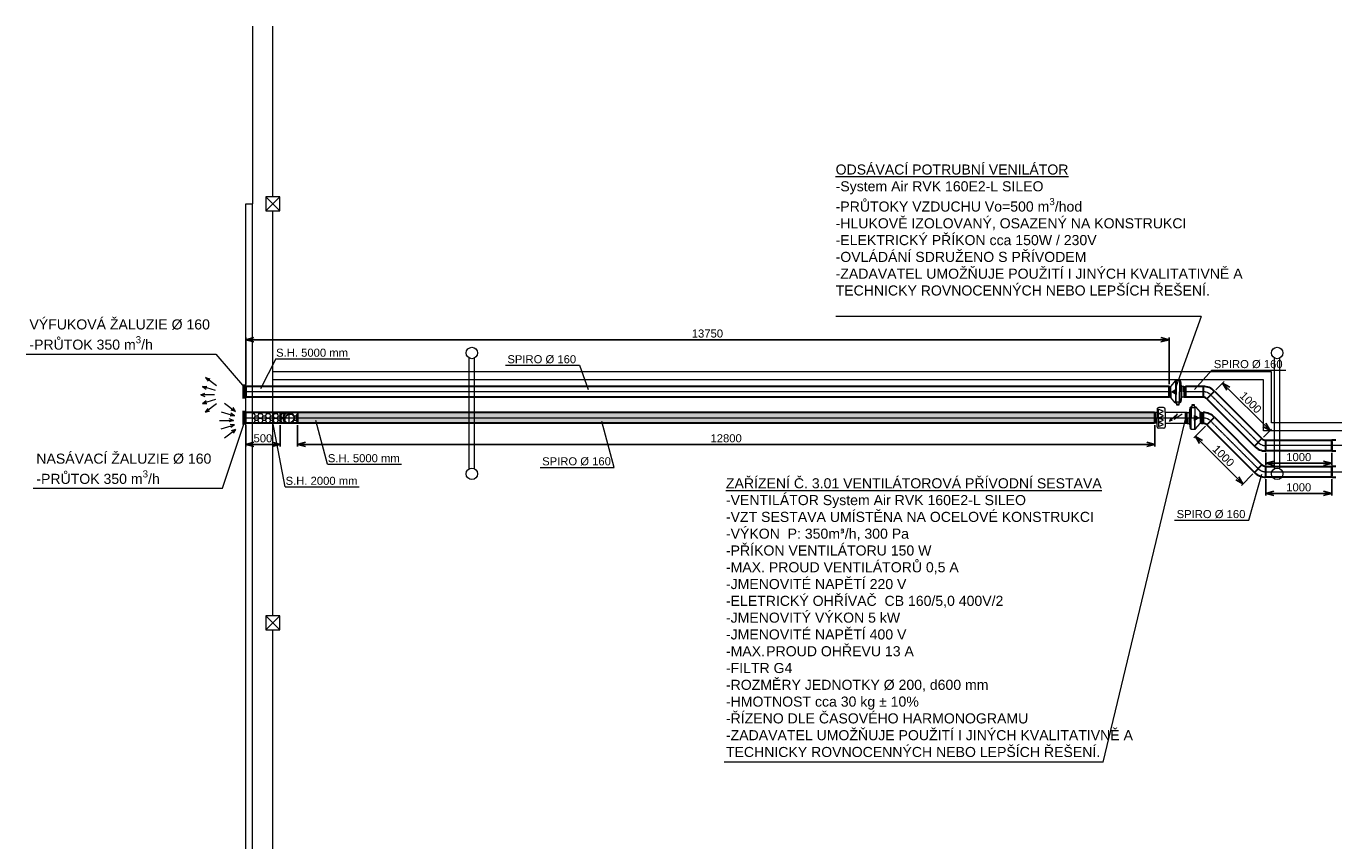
# Model space of a CAD drawing. Header units: millimetres. Extents: x 918337 to 1269480, y -257156 to -67477.
# Tile 91 of 114: x 1169177 to 1188664, y -79607 to -67477. Entities that reach past the tile are written whole.
import ezdxf

# ---------------------------------------------------------------- set-up
doc = ezdxf.new("R2010")
doc.units = ezdxf.units.MM
doc.linetypes.add('ACAD_ISO10W100', pattern=[18.5, 12, -3, 0.5, -3])
doc.linetypes.add('ČÁRKOVANÁ', pattern=[19.05, 12.7, -6.35])
doc.layers.get('0').update_dxf_attribs({"color": 8, "lineweight": 9})
for name, color, linetype, lineweight in [('1VZT - LEGENDY', 7, 'Continuous', 13), ('1VZT-POPIS', 7, 'Continuous', 13), ('1VZT-POTRUBI', 4, 'Continuous', 30), ('1VZT-srafy', 253, 'Continuous', 13), ('1VZT-ČERCHOVANÁ', 7, 'ACAD_ISO10W100', 9), ('LEGENDY', 7, 'Continuous', 9)]:
    doc.layers.add(name, color=color, linetype=linetype, lineweight=lineweight)
doc.layers.add('_HROMOSVOD', color=251, linetype='Continuous')
doc.styles.get("Standard").update_dxf_attribs({"font": 'arial.ttf'})
doc.dimstyles.new('ISO-25', dxfattribs={"dimtxt": 2.5, "dimasz": 2.5, "dimexe": 1.25, "dimexo": 0.625, "dimtad": 1, "dimtxsty": 'Standard', "dimcen": 2.5, "dimadec": 0, "dimazin": 0, "dimtfac": 1, "dimtmove": 0, "dimatfit": 3, "dimfxl": 1, "dimarcsym": 0})
pattern_1 = [(0, (113260.67, 39235.14), (57.15, 32.9955677), [38.1, -76.2]), (120, (113260.67, 39235.14), (-57.1499999, 32.995568), [38.1, -76.2]), (60, (113260.67, 39235.14), (1e-07, 65.9911357), [-76.2, 38.1])]

# ---------------------------------------------------------------- blocks, each defined once
blk = doc.blocks.new('ASXAXAXSAX')
at = {"color": 7, "ltscale": 0.6}
for p, q in [((773705, -107738), (773680, -107738)), ((773698, -107736), (773698, -107818)), ((773700, -107736), (773698, -107736)), ((773700, -107818), (773700, -107736)), ((773705, -107818), (773705, -107738)), ((773705, -107738), (773725, -107738)), ((773705, -107818), (773705, -107738)), ((773725, -107818), (773725, -107736)), ((773793, -107654), (773726, -107734)), ((773796, -107658), (773796, -107979)), ((773857, -107651), (773799, -107651)), ((773804, -107651), (773804, -107818)), ((773857, -107651), (773857, -107818)), ((773857, -107655), (773860, -107655)), ((773862, -107664), (773862, -107974)), ((773885, -107733), (773874, -107663)), ((773885, -107818), (773885, -107733)), ((773890, -107735), (773887, -107735)), ((773890, -107738), (773890, -107735)), ((773890, -107738), (773890, -107818)), ((773920, -107738), (773890, -107738)), ((773920, -107818), (773920, -107738)), ((773920, -107818), (773920, -107738)), ((773920, -107738), (773945, -107738)), ((773925, -107818), (773925, -107736)), ((773925, -107736), (773927, -107736)), ((773927, -107736), (773927, -107818)), ((773705, -107898), (773680, -107898)), ((773698, -107901), (773698, -107818)), ((773700, -107901), (773698, -107901)), ((773700, -107818), (773700, -107901)), ((773705, -107818), (773705, -107898)), ((773705, -107818), (773705, -107898)), ((773705, -107898), (773725, -107898)), ((773725, -107818), (773725, -107901)), ((773793, -107983), (773726, -107902)), ((773742, -107818), (773808, -107780)), ((773808, -107857), (773742, -107818)), ((773804, -107985), (773804, -107818)), ((773808, -107780), (773808, -107857)), ((773857, -107985), (773857, -107818)), ((773885, -107892), (773874, -107974)), ((773885, -107818), (773885, -107892)), ((773890, -107902), (773887, -107902)), ((773890, -107898), (773890, -107818)), ((773920, -107898), (773890, -107898)), ((773890, -107898), (773890, -107902)), ((773920, -107818), (773920, -107898)), ((773920, -107818), (773920, -107898)), ((773920, -107898), (773945, -107898)), ((773925, -107818), (773925, -107901)), ((773925, -107901), (773927, -107901)), ((773927, -107901), (773927, -107818)), ((773810, -107985), (773799, -107985)), ((773810, -107975), (773810, -108015)), ((773850, -107975), (773810, -107975)), ((773850, -108009), (773810, -108009)), ((773810, -108015), (773850, -108015)), ((773850, -108015), (773850, -107975)), ((773857, -107985), (773850, -107985)), ((773857, -107982), (773860, -107982))]:
    blk.add_line(p, q, dxfattribs=at)
for centre, radius, start, end in [((773727, -107736), 2, 129.2582, 180), ((773799, -107661), 10, 90.0009, 129.2582), ((773860, -107671), 16.6, 30.0501, 91.6969), ((773887, -107733), 2, 180, 270), ((773727, -107901), 2, 180, 230.7418), ((773887, -107904), 2, 90, 180), ((773799, -107975), 10, 230.7418, 269.9991), ((773860, -107965), 16.6, 268.3031, 329.9499)]:
    blk.add_arc(centre, radius, start, end, dxfattribs=at)
blk.add_solid([(773808, -107857), (773808, -107780), (773742, -107818)], dxfattribs=at)
blk = doc.blocks.new('WFEDWEFWEFDWED')
at = {"ltscale": 0.1}
for p, q in [((165664, 58845), (165664, 58645)), ((166039, 58845), (165664, 58845)), ((165724, 58672), (165873, 58772)), ((165813, 58668), (165960, 58807)), ((165873, 58772), (165813, 58668)), ((165960, 58807), (165904, 58782)), ((165960, 58807), (165932, 58753)), ((166039, 58845), (166039, 58908)), ((166039, 58645), (166039, 58845)), ((166069, 58938), (166159, 58938)), ((166166, 58906), (166070, 58866)), ((166070, 58866), (166166, 58826)), ((166166, 58826), (166070, 58785)), ((166070, 58785), (166166, 58745)), ((166166, 58745), (166070, 58705)), ((166166, 58745), (166166, 58906)), ((166166, 58745), (166166, 58583)), ((166189, 58908), (166189, 58745)), ((166189, 58845), (166223, 58845)), ((166189, 58582), (166189, 58745)), ((166216, 58845), (166216, 58645)), ((166223, 58645), (166223, 58845)), ((166223, 58845), (166240, 58845)), ((165664, 58645), (166039, 58645)), ((166039, 58645), (166039, 58582)), ((166069, 58552), (166159, 58552)), ((166070, 58705), (166166, 58664)), ((166166, 58664), (166070, 58624)), ((166070, 58624), (166166, 58583)), ((166189, 58645), (166223, 58645)), ((166223, 58645), (166240, 58645))]:
    blk.add_line(p, q, dxfattribs=at)
for centre, start, end in [((166069, 58908), 90, 180), ((166159, 58908), 0, 90), ((166069, 58582), 180, 270), ((166159, 58582), 270, 0)]:
    blk.add_arc(centre, 30, start, end, dxfattribs=at)
at = {"xscale": 1.25, "yscale": 1.25, "zscale": 1.25}
blk.add_blockref('ASXAXAXSAX', (-801767, 193518), dxfattribs=at)
blk = doc.blocks.new('SDCSDCS')
at = {"ltscale": 0.1}
blk.add_line((1074233, -114300), (1074233, -114140), dxfattribs=at)
at = {"rotation": 180}
blk.add_blockref('ASXAXAXSAX', (1848178, -222039), dxfattribs=at)
blk = doc.blocks.new('_Open30')
at = {"color": 0, "linetype": 'ByBlock', "lineweight": -2}
for p, q in [((-1, 0.27), (0, 0)), ((0, 0), (-1, -0.27)), ((0, 0), (-1, 0))]:
    blk.add_line(p, q, dxfattribs=at)
blk = doc.blocks.new('*D775')
at = {"layer": '1VZT - LEGENDY', "color": 0, "lineweight": -2, "ltscale": 0.1, "transparency": 16777216}
for p, q in [((1187650, -74222), (1187650, -74465)), ((1188632, -74222), (1188632, -74465)), ((1187770, -74435), (1188512, -74435))]:
    blk.add_line(p, q, dxfattribs=at)
at = {"layer": 'Defpoints', "color": 0, "ltscale": 0.1, "transparency": 16777216}
for p in [(1187650, -74192), (1188632, -74192), (1188632, -74435)]:
    blk.add_point(p, dxfattribs=at)
at = {"layer": '1VZT - LEGENDY', "color": 0, "lineweight": -2, "ltscale": 0.1, "transparency": 16777216, "xscale": 120, "yscale": 120, "zscale": 120, "rotation": 180}
blk.add_blockref('_Open30', (1187650, -74435), dxfattribs=at)
at = {"layer": '1VZT - LEGENDY', "color": 0, "lineweight": -2, "ltscale": 0.1, "transparency": 16777216, "xscale": 120, "yscale": 120, "zscale": 120}
blk.add_blockref('_Open30', (1188632, -74435), dxfattribs=at)
at = {"layer": '1VZT - LEGENDY', "color": 0, "ltscale": 0.1, "transparency": 16777216, "insert": (1188141, -74344), "char_height": 120, "attachment_point": 5}
blk.add_mtext('1000', dxfattribs=at)
blk = doc.blocks.new('*D776')
at = {"layer": '1VZT - LEGENDY', "color": 0, "lineweight": -2, "ltscale": 0.1, "transparency": 16777216}
for p, q in [((1186751, -73435), (1186580, -73606)), ((1186686, -73670), (1187224, -74208)), ((1187459, -74143), (1187288, -74314))]:
    blk.add_line(p, q, dxfattribs=at)
at = {"layer": 'Defpoints', "color": 0, "ltscale": 0.1, "transparency": 16777216}
for p in [(1186772, -73414), (1187480, -74122), (1187309, -74293)]:
    blk.add_point(p, dxfattribs=at)
at = {"layer": '1VZT - LEGENDY', "color": 0, "lineweight": -2, "ltscale": 0.1, "transparency": 16777216, "xscale": 120, "yscale": 120, "zscale": 120}
for p, rotation in [((1186601, -73585), 135.0000000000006), ((1187309, -74293), 315.0000000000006)]:
    blk.add_blockref('_Open30', p, dxfattribs=dict(at, rotation=rotation))
at = {"layer": '1VZT - LEGENDY', "color": 0, "ltscale": 0.1, "transparency": 16777216, "insert": (1187019, -73875), "char_height": 120, "attachment_point": 5, "rotation": 315}
blk.add_mtext('1000', dxfattribs=at)
blk = doc.blocks.new('*D777')
at = {"layer": '1VZT - LEGENDY', "color": 0, "lineweight": -2, "ltscale": 0.1, "transparency": 16777216}
for p, q in [((1186907, -72890), (1187028, -72769)), ((1187629, -73413), (1187091, -72875)), ((1187614, -73598), (1187735, -73477))]:
    blk.add_line(p, q, dxfattribs=at)
at = {"layer": 'Defpoints', "color": 0, "ltscale": 0.1, "transparency": 16777216}
for p in [(1187006, -72791), (1186886, -72911), (1187593, -73619)]:
    blk.add_point(p, dxfattribs=at)
at = {"layer": '1VZT - LEGENDY', "color": 0, "lineweight": -2, "ltscale": 0.1, "transparency": 16777216, "xscale": 120, "yscale": 120, "zscale": 120}
for p, rotation in [((1187006, -72791), 135.0000000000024), ((1187714, -73498), 315.0000000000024)]:
    blk.add_blockref('_Open30', p, dxfattribs=dict(at, rotation=rotation))
at = {"layer": '1VZT - LEGENDY', "color": 0, "ltscale": 0.1, "transparency": 16777216, "insert": (1187425, -73080), "char_height": 120, "attachment_point": 5, "rotation": 315}
blk.add_mtext('1000', dxfattribs=at)
blk = doc.blocks.new('*D778')
at = {"layer": '1VZT - LEGENDY', "color": 0, "lineweight": -2, "ltscale": 0.1, "transparency": 16777216}
for p, q in [((1187650, -73832), (1187650, -74015)), ((1188632, -73832), (1188632, -74015)), ((1187770, -73985), (1188512, -73985))]:
    blk.add_line(p, q, dxfattribs=at)
at = {"layer": 'Defpoints', "color": 0, "ltscale": 0.1, "transparency": 16777216}
for p in [(1187650, -73802), (1188632, -73802), (1188632, -73985)]:
    blk.add_point(p, dxfattribs=at)
at = {"layer": '1VZT - LEGENDY', "color": 0, "lineweight": -2, "ltscale": 0.1, "transparency": 16777216, "xscale": 120, "yscale": 120, "zscale": 120, "rotation": 180}
blk.add_blockref('_Open30', (1187650, -73985), dxfattribs=at)
at = {"layer": '1VZT - LEGENDY', "color": 0, "lineweight": -2, "ltscale": 0.1, "transparency": 16777216, "xscale": 120, "yscale": 120, "zscale": 120}
blk.add_blockref('_Open30', (1188632, -73985), dxfattribs=at)
at = {"layer": '1VZT - LEGENDY', "color": 0, "ltscale": 0.1, "transparency": 16777216, "insert": (1188141, -73894), "char_height": 120, "attachment_point": 5}
blk.add_mtext('1000', dxfattribs=at)
blk = doc.blocks.new('*D779')
at = {"layer": '1VZT - LEGENDY', "color": 0, "lineweight": -2, "ltscale": 0.1, "transparency": 16777216}
for p, q in [((1172450, -72811), (1172450, -72115)), ((1172570, -72145), (1186088, -72145)), ((1186208, -72808), (1186208, -72115))]:
    blk.add_line(p, q, dxfattribs=at)
at = {"layer": 'Defpoints', "color": 0, "ltscale": 0.1, "transparency": 16777216}
for p in [(1186208, -72145), (1172450, -72841), (1186208, -72838)]:
    blk.add_point(p, dxfattribs=at)
at = {"layer": '1VZT - LEGENDY', "color": 0, "lineweight": -2, "ltscale": 0.1, "transparency": 16777216, "xscale": 120, "yscale": 120, "zscale": 120, "rotation": 180}
blk.add_blockref('_Open30', (1172450, -72145), dxfattribs=at)
at = {"layer": '1VZT - LEGENDY', "color": 0, "lineweight": -2, "ltscale": 0.1, "transparency": 16777216, "xscale": 120, "yscale": 120, "zscale": 120}
blk.add_blockref('_Open30', (1186208, -72145), dxfattribs=at)
at = {"layer": '1VZT - LEGENDY', "color": 0, "ltscale": 0.1, "transparency": 16777216, "insert": (1179329, -72054), "char_height": 120, "attachment_point": 5}
blk.add_mtext('13750', dxfattribs=at)
blk = doc.blocks.new('*D780')
at = {"layer": '1VZT - LEGENDY', "color": 0, "lineweight": -2, "ltscale": 0.1, "transparency": 16777216}
for p, q in [((1172450, -73420), (1172450, -73735)), ((1172961, -73420), (1172961, -73735)), ((1172570, -73705), (1172841, -73705))]:
    blk.add_line(p, q, dxfattribs=at)
at = {"layer": 'Defpoints', "color": 0, "ltscale": 0.1, "transparency": 16777216}
for p in [(1172450, -73390), (1172961, -73390), (1172961, -73705)]:
    blk.add_point(p, dxfattribs=at)
at = {"layer": '1VZT - LEGENDY', "color": 0, "lineweight": -2, "ltscale": 0.1, "transparency": 16777216, "xscale": 120, "yscale": 120, "zscale": 120, "rotation": 180}
blk.add_blockref('_Open30', (1172450, -73705), dxfattribs=at)
at = {"layer": '1VZT - LEGENDY', "color": 0, "lineweight": -2, "ltscale": 0.1, "transparency": 16777216, "xscale": 120, "yscale": 120, "zscale": 120}
blk.add_blockref('_Open30', (1172961, -73705), dxfattribs=at)
at = {"layer": '1VZT - LEGENDY', "color": 0, "ltscale": 0.1, "transparency": 16777216, "insert": (1172705, -73614), "char_height": 120, "attachment_point": 5}
blk.add_mtext('500', dxfattribs=at)
blk = doc.blocks.new('*D781')
at = {"layer": '1VZT - LEGENDY', "color": 0, "lineweight": -2, "ltscale": 0.1, "transparency": 16777216}
for p, q in [((1173219, -73420), (1173219, -73735)), ((1185997, -73420), (1185997, -73735)), ((1173339, -73705), (1185877, -73705))]:
    blk.add_line(p, q, dxfattribs=at)
at = {"layer": 'Defpoints', "color": 0, "ltscale": 0.1, "transparency": 16777216}
for p in [(1173219, -73390), (1185997, -73390), (1185997, -73705)]:
    blk.add_point(p, dxfattribs=at)
at = {"layer": '1VZT - LEGENDY', "color": 0, "lineweight": -2, "ltscale": 0.1, "transparency": 16777216, "xscale": 120, "yscale": 120, "zscale": 120, "rotation": 180}
blk.add_blockref('_Open30', (1173219, -73705), dxfattribs=at)
at = {"layer": '1VZT - LEGENDY', "color": 0, "lineweight": -2, "ltscale": 0.1, "transparency": 16777216, "xscale": 120, "yscale": 120, "zscale": 120}
blk.add_blockref('_Open30', (1185997, -73705), dxfattribs=at)
at = {"layer": '1VZT - LEGENDY', "color": 0, "ltscale": 0.1, "transparency": 16777216, "insert": (1179608, -73614), "char_height": 120, "attachment_point": 5}
blk.add_mtext('12800', dxfattribs=at)
blk = doc.blocks.new('rhbfdgb')
at = {"layer": '1VZT - LEGENDY', "ltscale": 0.5}
for p, q in [((-359271, 269163), (-359108, 269286)), ((-359257, 269095), (-359061, 269154)), ((-359108, 269286), (-359171, 269266)), ((-359108, 269286), (-359144, 269231)), ((-359061, 269154), (-359127, 269157)), ((-359061, 269154), (-359114, 269114)), ((-359257, 268961), (-359061, 268902)), ((-359241, 269028), (-359035, 269028)), ((-359061, 268902), (-359114, 268942)), ((-359035, 269028), (-359098, 269050)), ((-359035, 269028), (-359098, 269005)), ((-359271, 268893), (-359108, 268770)), ((-359108, 268770), (-359171, 268790)), ((-359108, 268770), (-359144, 268825)), ((-359061, 268902), (-359127, 268899))]:
    blk.add_line(p, q, dxfattribs=at)
blk = doc.blocks.new('fvdfv')
at = {"layer": 'LEGENDY', "ltscale": 0.5}
for p, q in [((-210395, 270483), (-210198, 270424)), ((-210348, 270616), (-210184, 270492)), ((-210184, 270492), (-210247, 270512)), ((-210184, 270492), (-210220, 270547)), ((-210420, 270358), (-210215, 270358)), ((-210395, 270232), (-210198, 270290)), ((-210215, 270358), (-210277, 270380)), ((-210215, 270358), (-210277, 270336)), ((-210198, 270424), (-210264, 270421)), ((-210198, 270290), (-210264, 270294)), ((-210198, 270424), (-210251, 270463)), ((-210198, 270290), (-210251, 270251)), ((-210348, 270099), (-210184, 270223)), ((-210184, 270223), (-210247, 270203)), ((-210184, 270223), (-210220, 270167))]:
    blk.add_line(p, q, dxfattribs=at)
blk = doc.blocks.new('X XZ X X ZX')
at = {"color": 8, "ltscale": 2}
for p, q in [((1059289, -106712), (1059289, -109358)), ((1059589, -106712), (1059589, -109253)), ((1059489, -109253), (1059699, -109463)), ((1059489, -109463), (1059699, -109253)), ((1059699, -109253), (1059489, -109253)), ((1059489, -109253), (1059489, -109463)), ((1059699, -109463), (1059699, -109253)), ((1059189, -109358), (1059289, -109358)), ((1059189, -139603), (1059189, -109358)), ((1059289, -139703), (1059289, -109358)), ((1059489, -109463), (1059699, -109463)), ((1059589, -109463), (1059589, -115493)), ((1059489, -115493), (1059699, -115703)), ((1059489, -115703), (1059699, -115493)), ((1059699, -115493), (1059489, -115493)), ((1059489, -115493), (1059489, -115703)), ((1059699, -115703), (1059699, -115493)), ((1059489, -115703), (1059699, -115703)), ((1059589, -115703), (1059589, -121733))]:
    blk.add_line(p, q, dxfattribs=at)
at = {"color": 8, "lineweight": 18, "ltscale": 2}
for p, q in [((1062519, -113303), (1062519, -111653)), ((1062599, -113303), (1062599, -111653)), ((1074519, -113303), (1074519, -111653)), ((1074599, -113303), (1074599, -111653))]:
    blk.add_line(p, q, dxfattribs=at)
at = {"color": 8}
for p, q in [((1074476, -111858), (1059589, -111858)), ((1074356, -111978), (1059589, -111978)), ((1074354, -112738), (1074356, -111978)), ((1074474, -112618), (1074476, -111858)), ((1076779, -112618), (1074474, -112618)), ((1076779, -112738), (1074354, -112738))]:
    blk.add_line(p, q, dxfattribs=at)
at = {"color": 8, "ltscale": 2}
for centre in [(1062559, -111578), (1074559, -111578), (1062559, -113378), (1074559, -113378)]:
    blk.add_circle(centre, 85, dxfattribs=at)

msp = doc.modelspace()

# ---------------------------------------------------------------- hatches: boundary and pattern name
at = {"layer": '1VZT-srafy', "ltscale": 0.1}
h = msp.add_hatch(dxfattribs=at)
h.set_pattern_fill('HONEY', color=256, scale=12)
h.set_pattern_definition(pattern_1)
h.paths.add_polyline_path([(1172850, -73230.5), (1172550, -73230.5), (1172550, -73310.5), (1172850, -73310.5)])
h.paths.add_polyline_path([(1172850, -73310.5), (1172550, -73310.5), (1172550, -73390.5), (1172850, -73390.5)])
h.paths.add_polyline_path([(1172960.9, -73230.5), (1172850, -73230.5), (1172850, -73310.5), (1172960.9, -73310.5)])
h.paths.add_polyline_path([(1172960.9, -73310.5), (1172850, -73310.5), (1172850, -73390.5), (1172960.9, -73390.5)])
h.paths.add_polyline_path([(1173089.8, -73230.5), (1172960.9, -73230.5), (1172960.9, -73310.5), (1173009.8, -73310.5, -0.4142136)])
h.paths.add_polyline_path([(1173009.8, -73310.5), (1172960.9, -73310.5), (1172960.9, -73390.5), (1173089.8, -73390.5, -0.4142136)])
h.paths.add_polyline_path([(1173218.7, -73310.5), (1173169.8, -73310.5, -0.4142136), (1173089.8, -73390.5), (1173218.7, -73390.5)])
h.paths.add_polyline_path([(1173218.7, -73230.5), (1173089.8, -73230.5, -0.4142136), (1173169.8, -73310.5), (1173218.7, -73310.5)])
h = msp.add_hatch(dxfattribs=at)
h.set_pattern_fill('HONEY', color=256, scale=12)
h.set_pattern_definition(pattern_1)
h.paths.add_polyline_path([(1175780, -73230.5), (1173218.7, -73230.5), (1173218.7, -73310.5), (1175780, -73310.5)])
h.paths.add_polyline_path([(1175780, -73310.5), (1173218.7, -73310.5), (1173218.7, -73390.5), (1175780, -73390.5)])
h.paths.add_polyline_path([(1175860, -73230.5), (1175780, -73230.5), (1175780, -73310.5), (1175860, -73310.5)])
h.paths.add_polyline_path([(1175860, -73310.5), (1175780, -73310.5), (1175780, -73390.5), (1175860, -73390.5)])
h.paths.add_polyline_path([(1185990.5, -73230.5), (1175860, -73230.5), (1175860, -73310.5), (1185990.5, -73310.5)])
h.paths.add_polyline_path([(1185990.5, -73310.5), (1175860, -73310.5), (1175860, -73390.5), (1185990.5, -73390.5)])

# ---------------------------------------------------------------- linework, layer by layer
at = {"layer": '1VZT - LEGENDY', "ltscale": 0.1}
for p, q in [((1186687.5, -71797.6), (1181242, -71797.6)), ((1186687.5, -71797.6), (1186312.6, -72837.5)), ((1169177, -72358.4), (1172001.8, -72358.4)), ((1172001.8, -72358.4), (1172429.4, -72854.9)), ((1172895.3, -72428.2), (1172670.7, -72874.9)), ((1172895.3, -72428.2), (1173999.2, -72428.2)), ((1176318.1, -72526.6), (1177422.1, -72526.6)), ((1177422.1, -72526.6), (1177552.8, -72888.4)), ((1186845.8, -72598.9), (1186588.5, -72885.4)), ((1186845.8, -72598.9), (1187949.7, -72598.9)), ((1185228.8, -78436.1), (1186468.7, -73269.1)), ((1172104.8, -74356.9), (1172429.4, -73374.9)), ((1173036.3, -74335.4), (1172850, -73350.9)), ((1173666.1, -73999), (1173491.5, -73347.4)), ((1177940.3, -74046.6), (1177757, -73362.4)), ((1173666.1, -73999), (1174770.1, -73999)), ((1176836.4, -74046.6), (1177940.3, -74046.6)), ((1187395.1, -74832.3), (1187590.7, -74148.1)), ((1169279.9, -74356.9), (1172104.8, -74356.9)), ((1173036.3, -74335.4), (1174140.2, -74335.4)), ((1186291.2, -74832.3), (1187395.1, -74832.3))]:
    msp.add_line(p, q, dxfattribs=at)
at = {"layer": '1VZT-POPIS', "ltscale": 0.1}
msp.add_line((1185228.8, -78436.1), (1179578.8, -78436.1), dxfattribs=at)
at = {"layer": '1VZT-POTRUBI', "color": 4, "ltscale": 0.1}
for p, q in [((1172410.2, -72813.9), (1172410.2, -73020.2)), ((1172429.4, -72813.9), (1172429.4, -73020.2))]:
    msp.add_line(p, q, dxfattribs=at)
at = {"layer": '1VZT-POTRUBI', "ltscale": 0.1}
for p, q in [((1172450, -72841), (1172450, -73001)), ((1186206.1, -72841), (1172450, -72841)), ((1186206.1, -72838.2), (1186206.1, -73001)), ((1186715.9, -72841), (1186453.3, -72841)), ((1186453.3, -72841), (1186453.3, -73001)), ((1186715.9, -72841), (1186715.9, -73001)), ((1186206.1, -73001), (1172450, -73001)), ((1186715.9, -73001), (1186453.3, -73001)), ((1186772.4, -73024.5), (1186885.6, -72911.3)), ((1186772.4, -73024.5), (1187480.1, -73732.2)), ((1186885.6, -72911.3), (1187593.3, -73619)), ((1187593.3, -73619), (1187480.1, -73732.2)), ((1187649.8, -73802.4), (1187649.8, -73642.4)), ((1187649.8, -73642.4), (1188632, -73642.4)), ((1188632, -73784.9), (1188632, -73659.9)), ((1188632, -73802.4), (1187649.8, -73802.4))]:
    msp.add_line(p, q, dxfattribs=at)
at = {"layer": '1VZT-POTRUBI', "color": 6, "ltscale": 0.1}
for p, q in [((1172410.2, -73203.3), (1172410.2, -73409.6)), ((1172429.4, -73203.3), (1172429.4, -73409.6)), ((1185990.5, -73230.5), (1172450, -73230.5)), ((1172450, -73390.5), (1172450, -73230.5)), ((1172960.9, -73230.5), (1172960.9, -73390.5)), ((1173218.7, -73230.5), (1173218.7, -73390.5)), ((1185990.5, -73230.5), (1185990.5, -73390.5)), ((1186715.9, -73230.5), (1186715.9, -73390.5)), ((1186715.9, -73230.5), (1186715.9, -73390.5)), ((1185990.5, -73390.5), (1172450, -73390.5)), ((1186772.4, -73413.9), (1186885.6, -73300.8)), ((1186772.4, -73413.9), (1187480.1, -74121.6)), ((1186885.6, -73300.8), (1187593.3, -74008.5)), ((1187593.3, -74008.5), (1187480.1, -74121.6)), ((1187649.8, -74191.9), (1187649.8, -74031.9)), ((1187649.8, -74031.9), (1188632, -74031.9)), ((1188632, -74174.4), (1188632, -74049.4)), ((1188632, -74191.9), (1187649.8, -74191.9))]:
    msp.add_line(p, q, dxfattribs=at)
at = {"layer": '1VZT-POTRUBI'}
for p, q in [((1188632, -73802.4), (1188632, -73642.4)), ((1188632, -73802.4), (1188632, -73642.4)), ((1188696, -73642.4), (1188632, -73642.4)), ((1188632, -73802.4), (1188696, -73802.4))]:
    msp.add_line(p, q, dxfattribs=at)
at = {"layer": '1VZT-POTRUBI', "ltscale": 20}
for p, q in [((1188632, -73802.4), (1188632, -73642.4)), ((1188632, -73659.9), (1188632, -73784.9))]:
    msp.add_line(p, q, dxfattribs=at)
at = {"layer": '1VZT-POTRUBI', "color": 6}
for p, q in [((1188632, -74191.9), (1188632, -74031.9)), ((1188632, -74191.9), (1188632, -74031.9)), ((1188696, -74031.9), (1188632, -74031.9)), ((1188632, -74191.9), (1188696, -74191.9))]:
    msp.add_line(p, q, dxfattribs=at)
at = {"layer": '1VZT-POTRUBI', "color": 6, "ltscale": 20}
for p, q in [((1188632, -74191.9), (1188632, -74031.9)), ((1188632, -74049.4), (1188632, -74174.4))]:
    msp.add_line(p, q, dxfattribs=at)
at = {"layer": '1VZT-POTRUBI', "color": 6, "ltscale": 0.1}
msp.add_circle((1173089.8, -73310.5), 80, dxfattribs=at)
at = {"layer": '1VZT-POTRUBI', "ltscale": 0.1}
for centre, radius, start, end in [((1186715.9, -73081), 240, 45, 90), ((1186715.9, -73081), 80, 45, 90), ((1187649.8, -73562.4), 80, 225, 270), ((1187649.8, -73562.4), 240, 225, 270)]:
    msp.add_arc(centre, radius, start, end, dxfattribs=at)
at = {"layer": '1VZT-POTRUBI', "color": 6, "linetype": 'ČÁRKOVANÁ', "ltscale": 0.1}
msp.add_arc((1173117.4, -73344.1), 91.1, 67.97624, 190.92828, dxfattribs=at)
at = {"layer": '1VZT-POTRUBI', "color": 6, "ltscale": 0.1}
for centre, radius, start, end in [((1186715.9, -73470.5), 240, 45, 90), ((1186715.9, -73470.5), 80, 45, 90), ((1187649.8, -73951.9), 80, 225, 270), ((1187649.8, -73951.9), 240, 225, 270)]:
    msp.add_arc(centre, radius, start, end, dxfattribs=at)
at = {"layer": '1VZT-ČERCHOVANÁ', "ltscale": 0.1}
for p, q in [((1186206.1, -72921), (1172450, -72921)), ((1186715.9, -72921), (1186453.3, -72921)), ((1187536.7, -73675.6), (1186829, -72967.9)), ((1190121.7, -73722.4), (1187649.8, -73722.4))]:
    msp.add_line(p, q, dxfattribs=at)
at = {"layer": '1VZT-ČERCHOVANÁ', "color": 7, "ltscale": 0.1}
for p, q in [((1173089.8, -73230.5), (1173089.8, -73390.5)), ((1172450, -73310.5), (1186715.9, -73310.5)), ((1186829, -73357.3), (1187536.7, -74065)), ((1187649.8, -74111.9), (1189918.7, -74111.9))]:
    msp.add_line(p, q, dxfattribs=at)
at = {"layer": '1VZT-ČERCHOVANÁ', "ltscale": 0.1}
for centre, start, end in [((1186715.9, -73081), 45, 90), ((1186715.9, -73470.5), 45, 90), ((1187649.8, -73562.4), 225, 270), ((1187649.8, -73951.9), 225, 270)]:
    msp.add_arc(centre, 160, start, end, dxfattribs=at)

# ---------------------------------------------------------------- block references
msp.add_blockref('X XZ X X ZX', (113260.7, 39235.1))
at = {"xscale": 0.8, "yscale": 0.8, "zscale": 0.8, "rotation": 180}
msp.add_blockref('WFEDWEFWEFDWED', (1318982.3, -26314.5), dxfattribs=at)
at = {"layer": '1VZT - LEGENDY', "rotation": 180}
msp.add_blockref('SDCSDCS', (2260686.1, -187141.1), dxfattribs=at)
at = {"layer": '1VZT-POTRUBI'}
msp.add_blockref('fvdfv', (1382480.1, -343704.3), dxfattribs=at)
at = {"layer": '_HROMOSVOD', "rotation": 180}
msp.add_blockref('rhbfdgb', (812743.1, 196061), dxfattribs=at)

# ---------------------------------------------------------------- texts
at = {"layer": '1VZT - LEGENDY', "lineweight": 5, "char_height": 150, "attachment_point": 1}
for s, width, insert in [('\\A1;\\pxt30;{\\LODSÁVACÍ POTRUBNÍ VENILÁTOR }\\P-System Ai{\\C7;r \\A0;RVK 160E2-L SILEO\\P}-PRŮTOKY VZDUCHU Vo=500 m{\\H0.7x;\\S3^ ;}/hod{\\L\\P}-HLUKOVĚ IZOLOVANÝ, OSAZENÝ NA KONSTRUKCI\\P-ELEKTRICKÝ PŘÍKON cca 150W / 230V\\P\\ptz;-OVLÁDÁNÍ SDRUŽENO S PŘÍVODEM\\P{\\A0;\\C1;-ZADAVATEL UMOŽŇUJE POUŽITÍ I JINÝCH\\~KVALITATIVNĚ A TECHNICKY\\~ROVNOCENNÝCH\\~NEBO\\~LEPŠÍCH ŘEŠENÍ.}', 7941.607, (1181239.7, -69536.2)), ('\\A1;VÝFUKOVÁ ŽALUZIE %%C 160\\P-PRŮTOK 350 m{\\H0.7x;\\S3^ ;}/h', 4240.618, (1169225.7, -71842.9)), ('\\A1;NASÁVACÍ ŽALUZIE %%C 160\\P-PRŮTOK 350 m{\\H0.7x;\\S3^ ;}/h', 4240.618, (1169328.7, -73841.4)), ('\\A1;{\\LZAŘÍZENÍ Č. 3.01 VENTILÁTOROVÁ PŘÍVODNÍ SESTAVA}\\P-VENTILÁTOR System Ai{\\C7;r \\A0;RVK 160E2-L SILEO}\\P-VZT SESTAVA UMÍSTĚNA NA OCELOVÉ KONSTRUKCI\\P-VÝKON  P: 350m{\\fISOCPEUR|b0|i0|c238|p34;³}/h, 300 Pa\\P-PŘÍKON VENTILÁTORU 150 W\\P-MAX. PROUD VENTILÁTORŮ 0,5 A\\P-JMENOVITÉ NAPĚTÍ 220 V\\P-ELETRICKÝ OHŘÍVAČ  {\\A0;\\C7;CB 160/5,0 400V/2} \\P-JMENOVITÝ VÝKON 5 kW\\P-JMENOVITÉ NAPĚTÍ 400 V\\P-MAX.^IPROUD OHŘEVU 13 A\\P-FILTR G4\\P-ROZMĚRY JEDNOTKY %%C 200, d600 mm\\P-HMOTNOST cca 30 kg %%P 10%\\P-ŘÍZENO DLE ČASOVÉHO HARMONOGRAMU\\P{\\A0;\\C1;-ZADAVATEL UMOŽŇUJE POUŽITÍ I JINÝCH\\~KVALITATIVNĚ A TECHNICKY\\~ROVNOCENNÝCH\\~NEBO\\~LEPŠÍCH ŘEŠENÍ.}', 7941.607, (1179605, -74208.5))]:
    msp.add_mtext_dynamic_manual_height_columns(s, width=width, gutter_width=12.5, heights=[0], dxfattribs=dict(at, insert=insert))
at = {"layer": 'LEGENDY', "lineweight": 5, "char_height": 120, "attachment_point": 5}
for s, insert in [('S.H. 5000 mm', (1173437.7, -72339.9)), ('SPIRO %%C 160', (1176860.6, -72438.3)), ('SPIRO %%C 160', (1187388.2, -72510.6)), ('S.H. 5000 mm', (1174208.6, -73910.7)), ('SPIRO %%C 160', (1177378.8, -73958.3)), ('S.H. 2000 mm', (1173578.7, -74247.1)), ('SPIRO %%C 160', (1186833.6, -74744))]:
    msp.add_mtext_dynamic_manual_height_columns(s, width=1517.357, gutter_width=12.5, heights=[0], dxfattribs=dict(at, insert=insert))

# ---------------------------------------------------------------- dimensions: what is measured, and where the dimension line sits
at = {"layer": '1VZT - LEGENDY', "ltscale": 0.1}
for base, p1, p2, picture, middle in [((1186208.3, -72144.9), (1172450, -72841), (1186208.3, -72838.2), '*D779', (1179329.2, -72053.6)), ((1172960.9, -73704.9), (1172450, -73390.5), (1172960.9, -73390.5), '*D780', (1172705.5, -73613.6)), ((1185997.3, -73704.9), (1173218.7, -73390.5), (1185997.3, -73390.5), '*D781', (1179608, -73613.6)), ((1188632, -74434.9), (1187649.8, -74191.9), (1188632, -74191.9), '*D775', (1188140.9, -74343.6))]:
    dim = msp.add_linear_dim(base=base, p1=p1, p2=p2, dimstyle='ISO-25', override={"dimtxt": 120, "dimasz": 120, "dimexe": 30, "dimexo": 30, "dimgap": 30, "dimdec": 0, "dimrnd": 50, "dimblk": 'Open30', "dimtdec": 0, "dimldrblk": 'Open30', "dimfxl": 10}, dxfattribs=at)
    dim.commit()
    dim.dimension.update_dxf_attribs({"geometry": picture, "text_midpoint": middle})
for p1, p2, distance, picture, middle in [((1187593.3, -73619), (1186885.6, -72911.3), -170.8, '*D777', (1187424.7, -73079.9)), ((1186772.4, -73413.9), (1187480.1, -74121.6), -242.3, '*D776', (1187019.5, -73874.6)), ((1187649.8, -73802.4), (1188632, -73802.4), -182.4, '*D778', (1188140.9, -73893.6))]:
    dim = msp.add_aligned_dim(p1=p1, p2=p2, distance=distance, dimstyle='ISO-25', override={"dimtxt": 120, "dimasz": 120, "dimexe": 30, "dimexo": 30, "dimgap": 30, "dimdec": 0, "dimrnd": 50, "dimblk": 'Open30', "dimtdec": 0, "dimldrblk": 'Open30', "dimfxl": 10}, dxfattribs=at)
    dim.commit()
    dim.dimension.update_dxf_attribs({"geometry": picture, "text_midpoint": middle})

doc.saveas('drawing.dxf')
